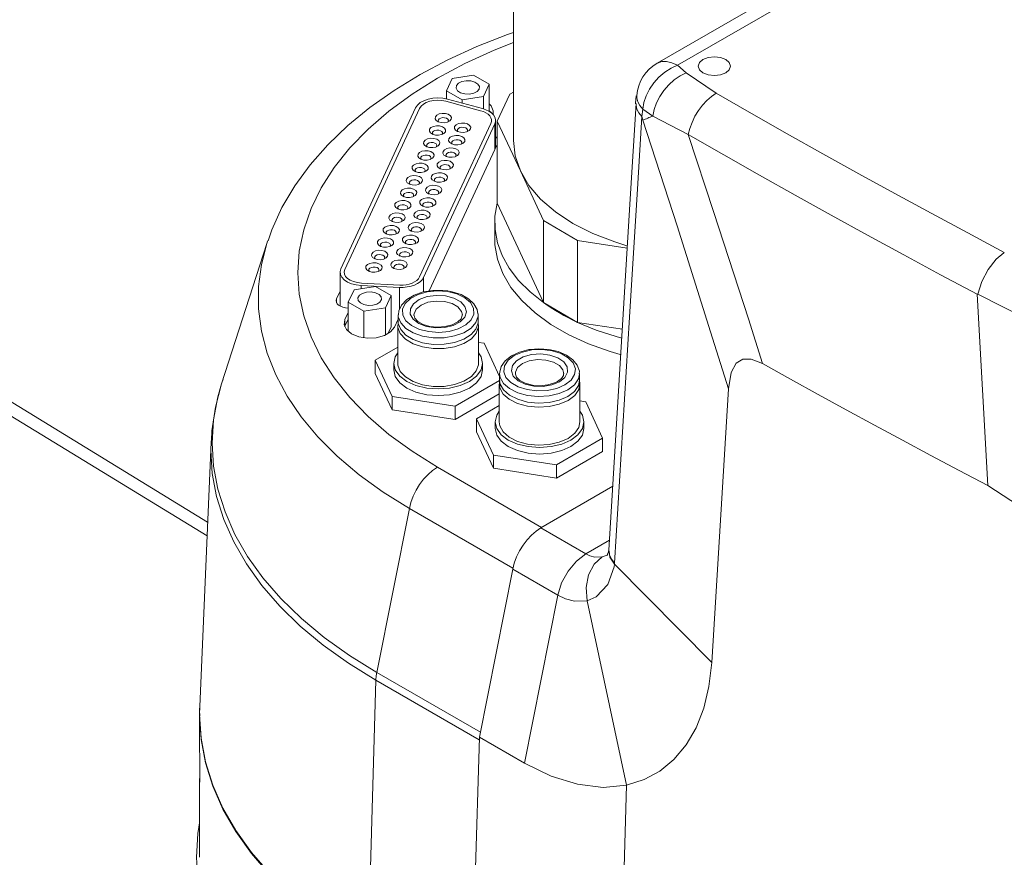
# Model space of a CAD drawing. Extents: x 13 to 426, y 6 to 274.
# Tile 35 of 40: x 315 to 339, y 146 to 167. Entities that reach past the tile are written whole.
import ezdxf

# ---------------------------------------------------------------- set-up
doc = ezdxf.new("R2010")
doc.units = 0
doc.header["$MEASUREMENT"] = 0

msp = doc.modelspace()

# ---------------------------------------------------------------- linework, layer by layer
at = {"color": 7, "linetype": 'Continuous', "lineweight": 15}
for p, q in [((346.435, 174.962), (330.705, 165.881)), ((346.943, 174.912), (331.213, 165.831)), ((327.145, 170.186), (327.145, 163.964)), ((331.213, 165.831), (331.426, 165.647)), ((326.155, 165.59), (325.623, 165.507)), ((326.544, 165.365), (326.155, 165.59)), ((331.426, 165.647), (332.171, 165.137)), ((319.562, 154.506), (301.619, 165.488)), ((325.623, 165.507), (325.481, 165.201)), ((326.401, 165.058), (326.544, 165.365)), ((326.544, 164.688), (326.544, 165.365)), ((319.547, 154.159), (301.619, 165.132)), ((325.481, 165.201), (325.87, 164.976)), ((325.481, 165.201), (325.481, 164.998)), ((325.87, 164.976), (326.401, 165.058)), ((326.401, 165.058), (326.401, 164.751)), ((327.054, 165.114), (326.743, 164.446)), ((327.145, 165.166), (327.054, 165.114)), ((326.33, 164.705), (325.466, 164.938)), ((326.33, 164.705), (325.466, 164.938)), ((326.373, 164.759), (325.508, 164.991)), ((325.87, 164.976), (325.87, 164.894)), ((324.718, 164.779), (322.865, 160.785)), ((324.817, 164.764), (322.963, 160.769)), ((324.817, 164.764), (322.963, 160.769)), ((330.355, 164.744), (330.327, 164.56)), ((330.356, 164.472), (330.327, 164.56)), ((330.602, 164.574), (330.355, 164.744)), ((331.477, 164.113), (330.602, 164.574)), ((324.816, 160.582), (326.584, 164.391)), ((324.816, 160.582), (326.584, 164.391)), ((324.914, 160.567), (326.682, 164.376)), ((326.682, 164.376), (326.682, 163.735)), ((326.702, 163.777), (326.702, 164.461)), ((326.743, 164.446), (326.743, 162.413)), ((326.743, 164.446), (327.316, 163.212)), ((325.058, 160.235), (326.743, 163.867)), ((327.316, 163.212), (327.888, 161.979)), ((326.743, 162.413), (327.888, 159.947)), ((326.68, 161.931), (326.68, 161.517)), ((327.888, 161.979), (328.736, 161.49)), ((327.888, 161.979), (327.888, 159.947)), ((321.031, 161.416), (319.909, 157.935)), ((328.736, 161.49), (328.736, 159.457)), ((328.736, 161.49), (329.968, 161.299)), ((322.845, 160.7), (322.845, 159.86)), ((323.373, 160.431), (324.324, 160.383)), ((323.373, 160.431), (324.324, 160.383)), ((324.914, 160.567), (324.914, 160.212)), ((322.845, 160.227), (322.759, 160.04)), ((323.191, 160.267), (323.049, 159.96)), ((323.722, 160.349), (323.191, 160.267)), ((323.365, 160.372), (324.315, 160.324)), ((323.365, 160.372), (323.365, 160.294)), ((324.111, 160.125), (323.722, 160.349)), ((324.315, 160.324), (324.315, 159.774)), ((338.643, 160.153), (338.905, 155.412)), ((338.66, 160.153), (338.643, 160.153)), ((322.759, 159.945), (322.759, 160.04)), ((323.049, 159.96), (323.438, 159.736)), ((323.049, 159.96), (323.049, 159.23)), ((323.969, 159.818), (324.111, 160.125)), ((324.111, 160.125), (324.111, 159.347)), ((327.888, 159.947), (328.736, 159.457)), ((323.049, 159.702), (322.967, 159.525)), ((323.047, 159.808), (323.049, 159.808)), ((323.438, 159.736), (323.969, 159.818)), ((323.438, 159.736), (323.438, 159.073)), ((323.969, 159.141), (323.969, 159.818)), ((326.267, 159.64), (326.266, 159.667)), ((322.967, 159.36), (323.049, 159.537)), ((322.967, 159.36), (322.967, 159.525)), ((324.193, 159.336), (324.287, 159.538)), ((324.287, 159.64), (324.287, 159.477)), ((324.677, 159.64), (324.678, 159.623)), ((326.267, 159.477), (326.267, 159.64)), ((328.736, 159.457), (329.845, 159.286)), ((322.961, 159.348), (322.967, 159.36)), ((324.111, 159.347), (324.03, 159.172)), ((324.277, 159.379), (324.277, 158.44)), ((326.277, 158.44), (326.277, 159.379)), ((326.42, 158.937), (326.277, 158.959)), ((326.802, 158.115), (326.42, 158.937)), ((324.277, 158.842), (323.716, 158.518)), ((323.716, 158.518), (324.134, 157.617)), ((323.716, 158.518), (323.716, 158.192)), ((324.177, 158.44), (324.177, 158.277)), ((326.377, 158.277), (326.377, 158.44)), ((326.803, 158.217), (326.802, 158.189)), ((323.716, 158.192), (324.134, 157.29)), ((325.696, 157.375), (326.802, 158.014)), ((326.802, 158.189), (326.802, 158.025)), ((328.782, 158.025), (328.782, 158.189)), ((326.792, 157.927), (326.792, 156.988)), ((328.792, 156.988), (328.792, 157.927)), ((332.474, 157.807), (332.06, 151.019)), ((324.134, 157.617), (325.696, 157.375)), ((324.134, 157.617), (324.134, 157.29)), ((325.696, 157.049), (326.792, 157.681)), ((328.935, 157.485), (328.792, 157.507)), ((329.353, 156.584), (328.935, 157.485)), ((324.134, 157.29), (325.696, 157.049)), ((325.696, 157.375), (325.696, 157.049)), ((326.792, 157.391), (326.23, 157.067)), ((326.23, 157.067), (326.649, 156.165)), ((326.23, 157.067), (326.23, 156.74)), ((326.692, 156.988), (326.692, 156.825)), ((328.892, 156.825), (328.892, 156.988)), ((326.23, 156.74), (326.649, 155.839)), ((319.647, 156.484), (319.648, 156.519)), ((328.21, 155.924), (329.353, 156.584)), ((329.353, 156.584), (329.353, 156.257)), ((319.647, 156.484), (319.366, 149.933)), ((328.21, 155.597), (329.353, 156.257)), ((326.649, 156.165), (326.649, 155.839)), ((326.649, 156.165), (328.21, 155.924)), ((325.258, 155.865), (327.843, 154.373)), ((326.649, 155.839), (328.21, 155.597)), ((328.21, 155.924), (328.21, 155.597)), ((327.822, 154.361), (329.608, 155.392)), ((324.563, 154.842), (323.756, 150.775)), ((327.131, 153.359), (324.563, 154.842)), ((327.822, 154.361), (328.938, 153.717)), ((328.938, 153.717), (329.527, 154.057)), ((327.126, 153.338), (326.3, 149.171)), ((328.242, 152.693), (327.126, 153.338)), ((329.651, 153.462), (332.06, 151.019)), ((328.242, 152.693), (327.416, 148.527)), ((328.97, 152.554), (329.951, 147.983)), ((323.756, 150.775), (326.324, 149.292)), ((323.734, 150.583), (323.536, 143.914)), ((326.298, 149.103), (323.734, 150.583)), ((319.362, 149.701), (319.362, 148.973)), ((325.992, 138.807), (326.3, 149.171)), ((327.416, 148.527), (326.3, 149.171)), ((319.362, 148.149), (319.362, 146.192)), ((329.951, 147.983), (329.617, 136.715))]:
    msp.add_line(p, q, dxfattribs=at)
at = {"color": 7, "linetype": 'Continuous', "lineweight": 15, "flags": 128}
for points in [[(327.145, 166.642), (327, 166.594), (326.239, 166.297), (325.514, 165.966), (324.828, 165.604), (324.183, 165.21), (323.585, 164.787), (323.035, 164.337), (322.539, 163.86), (322.1, 163.36), (321.721, 162.84), (321.405, 162.304), (321.152, 161.755), (321.061, 161.482)], [(327.145, 166.394), (326.668, 166.204), (325.939, 165.873), (325.258, 165.509), (324.629, 165.116), (324.055, 164.696), (323.539, 164.25), (323.086, 163.783), (322.698, 163.297), (322.377, 162.795), (322.125, 162.279), (321.944, 161.754), (321.835, 161.222), (321.799, 160.687), (321.835, 160.152), (321.944, 159.621), (322.125, 159.095), (322.377, 158.58), (322.698, 158.078), (323.086, 157.591), (323.539, 157.124), (324.055, 156.679), (324.629, 156.259), (325.258, 155.865)], [(332.41, 165.975), (332.28, 166.025), (332.127, 166.043), (331.974, 166.025), (331.844, 165.975), (331.757, 165.9), (331.727, 165.812), (331.757, 165.723), (331.844, 165.648), (331.974, 165.598), (332.127, 165.581), (332.28, 165.598), (332.41, 165.648), (332.496, 165.723), (332.527, 165.812), (332.496, 165.9), (332.41, 165.975)], [(331.213, 165.831), (331.052, 165.757), (330.897, 165.658), (330.753, 165.535), (330.626, 165.393), (330.519, 165.237), (330.436, 165.073), (330.381, 164.907), (330.355, 164.744)], [(330.705, 165.881), (330.713, 165.886), (330.821, 165.923), (330.943, 165.926), (331.075, 165.895), (331.213, 165.831)], [(331.426, 165.647), (331.275, 165.572), (331.13, 165.472), (330.995, 165.35), (330.874, 165.21), (330.771, 165.058), (330.69, 164.897), (330.633, 164.734), (330.602, 164.574)], [(325.937, 165.12), (326.05, 165.116), (326.158, 165.137), (326.244, 165.18), (326.294, 165.239), (326.302, 165.305), (326.265, 165.367), (326.19, 165.417), (326.088, 165.446), (325.974, 165.45), (325.866, 165.429), (325.781, 165.386), (325.73, 165.327), (325.723, 165.261), (325.759, 165.199), (325.834, 165.149), (325.937, 165.12)], [(330.189, 165.078), (330.17, 164.89), (330.17, 164.876)], [(330.355, 164.744), (330.277, 164.833), (330.225, 164.928), (330.201, 165.024), (330.2, 165.084)], [(331.477, 164.113), (331.516, 164.264), (331.573, 164.417), (331.645, 164.566), (331.732, 164.709), (331.831, 164.841), (331.939, 164.958), (332.054, 165.058), (332.171, 165.137)], [(332.171, 165.137), (333.049, 164.635), (333.931, 164.135), (334.818, 163.638), (335.709, 163.143), (336.604, 162.651), (337.503, 162.161), (338.407, 161.674), (339.315, 161.19)], [(325.508, 164.991), (325.391, 165.014), (325.268, 165.022), (325.145, 165.014), (325.028, 164.991), (324.922, 164.954), (324.832, 164.905), (324.763, 164.845), (324.718, 164.779)], [(325.466, 164.938), (325.369, 164.957), (325.268, 164.963), (325.167, 164.957), (325.071, 164.938), (324.984, 164.908), (324.91, 164.867), (324.853, 164.818), (324.817, 164.764)], [(325.466, 164.938), (325.369, 164.957), (325.268, 164.963), (325.167, 164.957), (325.071, 164.938), (324.984, 164.908), (324.91, 164.867), (324.853, 164.818), (324.817, 164.764)], [(326.639, 164.611), (326.645, 164.703), (326.588, 164.826), (326.544, 164.872)], [(330.186, 164.885), (330.042, 162.523), (329.512, 153.81)], [(330.186, 164.885), (330.186, 164.841), (330.206, 164.744), (330.254, 164.649), (330.327, 164.56)], [(325.601, 164.492), (325.566, 164.451), (325.506, 164.421), (325.431, 164.406), (325.352, 164.409), (325.281, 164.43), (325.228, 164.464), (325.203, 164.507), (325.208, 164.553), (325.243, 164.594), (325.303, 164.624), (325.378, 164.639), (325.457, 164.636), (325.528, 164.616), (325.58, 164.581), (325.606, 164.538), (325.601, 164.492)], [(326.584, 164.391), (326.598, 164.437), (326.598, 164.484), (326.584, 164.531), (326.556, 164.575), (326.516, 164.616), (326.463, 164.652), (326.401, 164.682), (326.33, 164.705)], [(326.584, 164.391), (326.598, 164.437), (326.598, 164.484), (326.584, 164.531), (326.556, 164.575), (326.516, 164.616), (326.463, 164.652), (326.401, 164.682), (326.33, 164.705)], [(326.682, 164.376), (326.7, 164.432), (326.7, 164.489), (326.682, 164.546), (326.649, 164.6), (326.599, 164.649), (326.535, 164.693), (326.459, 164.73), (326.373, 164.759)], [(326.544, 164.706), (326.588, 164.66), (326.592, 164.655)], [(330.327, 164.56), (330.226, 162.902), (330.025, 159.587), (329.653, 153.484)], [(330.356, 164.472), (330.384, 164.484), (330.413, 164.496), (330.443, 164.508), (330.473, 164.521), (330.504, 164.534), (330.536, 164.547), (330.569, 164.56), (330.602, 164.574)], [(325.457, 164.184), (325.422, 164.143), (325.363, 164.112), (325.288, 164.098), (325.208, 164.101), (325.137, 164.121), (325.085, 164.155), (325.06, 164.199), (325.065, 164.244), (325.1, 164.285), (325.159, 164.316), (325.234, 164.33), (325.314, 164.327), (325.385, 164.307), (325.437, 164.273), (325.462, 164.229), (325.457, 164.184)], [(325.515, 164.424), (325.527, 164.442), (325.53, 164.47), (325.514, 164.497), (325.482, 164.519), (325.437, 164.531), (325.388, 164.533), (325.341, 164.524), (325.304, 164.505), (325.282, 164.48), (325.278, 164.451), (325.294, 164.424)], [(326.078, 164.253), (326.043, 164.212), (325.984, 164.182), (325.909, 164.167), (325.83, 164.17), (325.759, 164.19), (325.706, 164.225), (325.681, 164.268), (325.686, 164.314), (325.721, 164.355), (325.781, 164.385), (325.856, 164.4), (325.935, 164.397), (326.006, 164.376), (326.058, 164.342), (326.084, 164.299), (326.078, 164.253)], [(332.474, 157.807), (332.034, 159.22), (331.202, 161.849), (330.356, 164.472)], [(325.371, 164.115), (325.384, 164.133), (325.387, 164.161), (325.371, 164.188), (325.338, 164.21), (325.294, 164.223), (325.244, 164.224), (325.197, 164.215), (325.16, 164.196), (325.138, 164.171), (325.135, 164.142), (325.151, 164.115)], [(325.935, 163.944), (325.9, 163.903), (325.841, 163.873), (325.765, 163.858), (325.686, 163.861), (325.615, 163.882), (325.563, 163.916), (325.537, 163.959), (325.543, 164.005), (325.578, 164.046), (325.637, 164.076), (325.712, 164.091), (325.792, 164.088), (325.863, 164.068), (325.915, 164.033), (325.94, 163.99), (325.935, 163.944)], [(325.993, 164.185), (326.005, 164.202), (326.008, 164.231), (325.992, 164.258), (325.96, 164.279), (325.915, 164.292), (325.866, 164.294), (325.819, 164.285), (325.781, 164.266), (325.76, 164.24), (325.756, 164.212), (325.772, 164.185)], [(331.477, 164.113), (332.112, 162.185), (332.969, 159.542), (333.323, 158.433)], [(338.643, 160.153), (337.733, 160.639), (336.826, 161.128), (335.924, 161.619), (335.026, 162.112), (334.132, 162.609), (333.243, 163.107), (332.358, 163.609), (331.477, 164.113)], [(325.314, 163.875), (325.279, 163.834), (325.219, 163.804), (325.144, 163.789), (325.065, 163.792), (324.994, 163.812), (324.942, 163.847), (324.916, 163.89), (324.921, 163.936), (324.956, 163.977), (325.016, 164.007), (325.091, 164.022), (325.17, 164.019), (325.241, 163.998), (325.294, 163.964), (325.319, 163.921), (325.314, 163.875)], [(325.228, 163.807), (325.24, 163.824), (325.244, 163.853), (325.228, 163.88), (325.195, 163.901), (325.151, 163.914), (325.101, 163.916), (325.054, 163.907), (325.017, 163.888), (324.995, 163.862), (324.992, 163.833), (325.007, 163.807)], [(325.849, 163.876), (325.862, 163.893), (325.865, 163.922), (325.849, 163.949), (325.816, 163.971), (325.772, 163.983), (325.722, 163.985), (325.675, 163.976), (325.638, 163.957), (325.616, 163.931), (325.613, 163.903), (325.629, 163.876)], [(326.743, 164.012), (326.739, 164.018), (326.712, 164.046), (326.702, 164.054)], [(327.145, 163.964), (327.188, 163.585), (327.316, 163.212)], [(325.171, 163.566), (325.136, 163.525), (325.076, 163.495), (325.001, 163.48), (324.922, 163.483), (324.851, 163.503), (324.798, 163.538), (324.773, 163.581), (324.778, 163.627), (324.813, 163.668), (324.873, 163.698), (324.948, 163.713), (325.027, 163.71), (325.098, 163.69), (325.15, 163.655), (325.176, 163.612), (325.171, 163.566)], [(325.085, 163.498), (325.097, 163.515), (325.1, 163.544), (325.084, 163.571), (325.052, 163.592), (325.007, 163.605), (324.958, 163.607), (324.911, 163.598), (324.874, 163.579), (324.852, 163.553), (324.848, 163.525), (324.864, 163.498)], [(325.792, 163.635), (325.757, 163.594), (325.697, 163.564), (325.622, 163.55), (325.543, 163.553), (325.472, 163.573), (325.42, 163.607), (325.394, 163.651), (325.399, 163.696), (325.434, 163.737), (325.494, 163.767), (325.569, 163.782), (325.648, 163.779), (325.719, 163.759), (325.772, 163.724), (325.797, 163.681), (325.792, 163.635)], [(325.706, 163.567), (325.718, 163.585), (325.722, 163.613), (325.706, 163.64), (325.673, 163.662), (325.628, 163.674), (325.579, 163.676), (325.532, 163.667), (325.495, 163.648), (325.473, 163.623), (325.47, 163.594), (325.485, 163.567)], [(325.027, 163.257), (324.992, 163.216), (324.933, 163.186), (324.858, 163.171), (324.778, 163.174), (324.707, 163.195), (324.655, 163.229), (324.63, 163.272), (324.635, 163.318), (324.67, 163.359), (324.729, 163.389), (324.805, 163.404), (324.884, 163.401), (324.955, 163.381), (325.007, 163.346), (325.033, 163.303), (325.027, 163.257)], [(325.649, 163.327), (325.613, 163.286), (325.554, 163.255), (325.479, 163.241), (325.4, 163.244), (325.329, 163.264), (325.276, 163.298), (325.251, 163.342), (325.256, 163.387), (325.291, 163.428), (325.351, 163.459), (325.426, 163.473), (325.505, 163.47), (325.576, 163.45), (325.628, 163.416), (325.654, 163.372), (325.649, 163.327)], [(325.563, 163.259), (325.575, 163.276), (325.578, 163.304), (325.562, 163.332), (325.53, 163.353), (325.485, 163.366), (325.436, 163.368), (325.389, 163.358), (325.352, 163.339), (325.33, 163.314), (325.326, 163.285), (325.342, 163.259)], [(324.884, 162.949), (324.849, 162.908), (324.789, 162.877), (324.714, 162.863), (324.635, 162.866), (324.564, 162.886), (324.512, 162.92), (324.486, 162.964), (324.491, 163.009), (324.527, 163.05), (324.586, 163.081), (324.661, 163.095), (324.74, 163.092), (324.811, 163.072), (324.864, 163.038), (324.889, 162.994), (324.884, 162.949)], [(324.941, 163.189), (324.954, 163.207), (324.957, 163.235), (324.941, 163.262), (324.908, 163.284), (324.864, 163.296), (324.814, 163.298), (324.768, 163.289), (324.73, 163.27), (324.708, 163.244), (324.705, 163.216), (324.721, 163.189)], [(325.505, 163.018), (325.47, 162.977), (325.411, 162.947), (325.335, 162.932), (325.256, 162.935), (325.185, 162.955), (325.133, 162.99), (325.108, 163.033), (325.113, 163.079), (325.148, 163.12), (325.207, 163.15), (325.282, 163.165), (325.362, 163.162), (325.433, 163.141), (325.485, 163.107), (325.51, 163.064), (325.505, 163.018)], [(327.316, 163.212), (327.527, 162.853), (327.818, 162.512), (328.184, 162.196), (328.618, 161.911), (329.112, 161.661), (329.659, 161.45), (329.957, 161.358)], [(324.798, 162.88), (324.81, 162.898), (324.814, 162.926), (324.798, 162.953), (324.765, 162.975), (324.721, 162.988), (324.671, 162.989), (324.624, 162.98), (324.587, 162.961), (324.565, 162.936), (324.562, 162.907), (324.577, 162.88)], [(325.362, 162.709), (325.327, 162.668), (325.267, 162.638), (325.192, 162.623), (325.113, 162.626), (325.042, 162.646), (324.99, 162.681), (324.964, 162.724), (324.969, 162.77), (325.004, 162.811), (325.064, 162.841), (325.139, 162.856), (325.218, 162.853), (325.289, 162.833), (325.342, 162.798), (325.367, 162.755), (325.362, 162.709)], [(325.419, 162.95), (325.432, 162.967), (325.435, 162.996), (325.419, 163.023), (325.386, 163.044), (325.342, 163.057), (325.292, 163.059), (325.245, 163.05), (325.208, 163.031), (325.186, 163.005), (325.183, 162.977), (325.199, 162.95)], [(324.741, 162.64), (324.706, 162.599), (324.646, 162.569), (324.571, 162.554), (324.492, 162.557), (324.421, 162.577), (324.368, 162.612), (324.343, 162.655), (324.348, 162.701), (324.383, 162.742), (324.443, 162.772), (324.518, 162.786), (324.597, 162.783), (324.668, 162.763), (324.72, 162.729), (324.746, 162.685), (324.741, 162.64)], [(324.655, 162.572), (324.667, 162.589), (324.67, 162.618), (324.654, 162.645), (324.622, 162.666), (324.577, 162.679), (324.528, 162.681), (324.481, 162.671), (324.444, 162.653), (324.422, 162.627), (324.419, 162.598), (324.434, 162.572)], [(325.276, 162.641), (325.288, 162.658), (325.292, 162.687), (325.276, 162.714), (325.243, 162.735), (325.199, 162.748), (325.149, 162.75), (325.102, 162.741), (325.065, 162.722), (325.043, 162.696), (325.04, 162.668), (325.055, 162.641)], [(324.597, 162.331), (324.562, 162.29), (324.503, 162.26), (324.428, 162.245), (324.349, 162.248), (324.277, 162.268), (324.225, 162.303), (324.2, 162.346), (324.205, 162.392), (324.24, 162.433), (324.3, 162.463), (324.375, 162.478), (324.454, 162.475), (324.525, 162.454), (324.577, 162.42), (324.603, 162.377), (324.597, 162.331)], [(324.511, 162.263), (324.524, 162.28), (324.527, 162.309), (324.511, 162.336), (324.478, 162.357), (324.434, 162.37), (324.385, 162.372), (324.338, 162.363), (324.3, 162.344), (324.278, 162.318), (324.275, 162.29), (324.291, 162.263)], [(325.219, 162.4), (325.184, 162.359), (325.124, 162.329), (325.049, 162.314), (324.97, 162.317), (324.899, 162.338), (324.846, 162.372), (324.821, 162.415), (324.826, 162.461), (324.861, 162.502), (324.921, 162.532), (324.996, 162.547), (325.075, 162.544), (325.146, 162.524), (325.198, 162.489), (325.224, 162.446), (325.219, 162.4)], [(325.133, 162.332), (325.145, 162.35), (325.148, 162.378), (325.132, 162.405), (325.1, 162.427), (325.055, 162.439), (325.006, 162.441), (324.959, 162.432), (324.922, 162.413), (324.9, 162.388), (324.896, 162.359), (324.912, 162.332)], [(326.743, 162.413), (326.686, 162.087), (326.688, 161.758), (326.748, 161.432), (326.867, 161.111), (327.042, 160.798), (327.273, 160.498), (327.556, 160.213), (327.888, 159.947)], [(324.454, 162.022), (324.419, 161.981), (324.359, 161.951), (324.284, 161.936), (324.205, 161.939), (324.134, 161.96), (324.082, 161.994), (324.056, 162.037), (324.062, 162.083), (324.097, 162.124), (324.156, 162.154), (324.231, 162.169), (324.31, 162.166), (324.382, 162.146), (324.434, 162.111), (324.459, 162.068), (324.454, 162.022)], [(325.075, 162.092), (325.04, 162.051), (324.981, 162.02), (324.906, 162.006), (324.826, 162.009), (324.755, 162.029), (324.703, 162.063), (324.678, 162.107), (324.683, 162.152), (324.718, 162.193), (324.777, 162.224), (324.853, 162.238), (324.932, 162.235), (325.003, 162.215), (325.055, 162.181), (325.08, 162.137), (325.075, 162.092)], [(324.989, 162.024), (325.002, 162.041), (325.005, 162.069), (324.989, 162.096), (324.956, 162.118), (324.912, 162.131), (324.862, 162.132), (324.816, 162.123), (324.778, 162.104), (324.756, 162.079), (324.753, 162.05), (324.769, 162.024)], [(324.311, 161.714), (324.276, 161.672), (324.216, 161.642), (324.141, 161.628), (324.062, 161.631), (323.991, 161.651), (323.939, 161.685), (323.913, 161.729), (323.918, 161.774), (323.953, 161.815), (324.013, 161.845), (324.088, 161.86), (324.167, 161.857), (324.238, 161.837), (324.29, 161.803), (324.316, 161.759), (324.311, 161.714)], [(324.368, 161.954), (324.38, 161.971), (324.384, 162), (324.368, 162.027), (324.335, 162.049), (324.291, 162.061), (324.241, 162.063), (324.194, 162.054), (324.157, 162.035), (324.135, 162.009), (324.132, 161.981), (324.147, 161.954)], [(324.932, 161.783), (324.897, 161.742), (324.837, 161.712), (324.762, 161.697), (324.683, 161.7), (324.612, 161.72), (324.56, 161.755), (324.534, 161.798), (324.539, 161.844), (324.575, 161.885), (324.634, 161.915), (324.709, 161.93), (324.788, 161.927), (324.859, 161.906), (324.912, 161.872), (324.937, 161.829), (324.932, 161.783)], [(324.225, 161.645), (324.237, 161.663), (324.24, 161.691), (324.224, 161.718), (324.192, 161.74), (324.147, 161.752), (324.098, 161.754), (324.051, 161.745), (324.014, 161.726), (323.992, 161.701), (323.989, 161.672), (324.004, 161.645)], [(324.789, 161.474), (324.754, 161.433), (324.694, 161.403), (324.619, 161.388), (324.54, 161.391), (324.469, 161.411), (324.416, 161.446), (324.391, 161.489), (324.396, 161.535), (324.431, 161.576), (324.491, 161.606), (324.566, 161.621), (324.645, 161.618), (324.716, 161.598), (324.768, 161.563), (324.794, 161.52), (324.789, 161.474)], [(324.846, 161.715), (324.858, 161.732), (324.862, 161.761), (324.846, 161.788), (324.813, 161.809), (324.769, 161.822), (324.719, 161.824), (324.672, 161.815), (324.635, 161.796), (324.613, 161.77), (324.61, 161.741), (324.625, 161.715)], [(324.563, 154.842), (323.912, 155.247), (323.315, 155.679), (322.776, 156.135), (322.298, 156.614), (321.883, 157.111), (321.533, 157.626), (321.251, 158.154), (321.038, 158.692), (320.895, 159.238), (320.824, 159.789), (320.824, 160.342), (320.895, 160.893), (321.031, 161.416)], [(321.031, 161.416), (321.038, 161.439), (321.05, 161.475)], [(324.167, 161.405), (324.132, 161.364), (324.073, 161.334), (323.998, 161.319), (323.919, 161.322), (323.847, 161.342), (323.795, 161.376), (323.77, 161.42), (323.775, 161.465), (323.81, 161.507), (323.87, 161.537), (323.945, 161.551), (324.024, 161.548), (324.095, 161.528), (324.147, 161.494), (324.173, 161.45), (324.167, 161.405)], [(324.082, 161.337), (324.094, 161.354), (324.097, 161.382), (324.081, 161.41), (324.048, 161.431), (324.004, 161.444), (323.955, 161.446), (323.908, 161.436), (323.87, 161.418), (323.849, 161.392), (323.845, 161.363), (323.861, 161.337)], [(324.703, 161.406), (324.715, 161.423), (324.718, 161.452), (324.702, 161.479), (324.67, 161.5), (324.625, 161.513), (324.576, 161.515), (324.529, 161.506), (324.492, 161.487), (324.47, 161.461), (324.466, 161.433), (324.482, 161.406)], [(326.68, 161.517), (326.685, 161.381), (326.747, 161.02), (326.881, 160.667), (327.083, 160.324), (327.352, 159.997), (327.683, 159.689), (328.073, 159.406), (328.517, 159.15), (329.008, 158.924), (329.541, 158.733), (329.794, 158.658)], [(324.024, 161.096), (323.989, 161.055), (323.929, 161.025), (323.854, 161.01), (323.775, 161.013), (323.704, 161.033), (323.652, 161.068), (323.626, 161.111), (323.632, 161.157), (323.667, 161.198), (323.726, 161.228), (323.801, 161.243), (323.88, 161.24), (323.952, 161.219), (324.004, 161.185), (324.029, 161.142), (324.024, 161.096)], [(323.938, 161.028), (323.951, 161.045), (323.954, 161.074), (323.938, 161.101), (323.905, 161.122), (323.861, 161.135), (323.811, 161.137), (323.764, 161.128), (323.727, 161.109), (323.705, 161.083), (323.702, 161.055), (323.717, 161.028)], [(324.645, 161.165), (324.61, 161.124), (324.551, 161.094), (324.476, 161.079), (324.396, 161.082), (324.325, 161.103), (324.273, 161.137), (324.248, 161.18), (324.253, 161.226), (324.288, 161.267), (324.347, 161.297), (324.423, 161.312), (324.502, 161.309), (324.573, 161.289), (324.625, 161.254), (324.651, 161.211), (324.645, 161.165)], [(324.559, 161.097), (324.572, 161.115), (324.575, 161.143), (324.559, 161.17), (324.526, 161.192), (324.482, 161.204), (324.433, 161.206), (324.386, 161.197), (324.348, 161.178), (324.326, 161.152), (324.323, 161.124), (324.339, 161.097)], [(338.66, 160.153), (338.755, 160.467), (338.913, 160.769), (339.116, 161.026), (339.303, 161.183), (339.315, 161.19)], [(323.881, 160.787), (323.846, 160.746), (323.786, 160.716), (323.711, 160.701), (323.632, 160.704), (323.561, 160.725), (323.509, 160.759), (323.483, 160.802), (323.488, 160.848), (323.523, 160.889), (323.583, 160.919), (323.658, 160.934), (323.737, 160.931), (323.808, 160.911), (323.861, 160.876), (323.886, 160.833), (323.881, 160.787)], [(324.502, 160.857), (324.467, 160.816), (324.407, 160.785), (324.332, 160.771), (324.253, 160.774), (324.182, 160.794), (324.13, 160.828), (324.104, 160.872), (324.11, 160.917), (324.145, 160.958), (324.204, 160.989), (324.279, 161.003), (324.358, 161), (324.429, 160.98), (324.482, 160.946), (324.507, 160.902), (324.502, 160.857)], [(324.416, 160.788), (324.428, 160.806), (324.432, 160.834), (324.416, 160.861), (324.383, 160.883), (324.339, 160.896), (324.289, 160.897), (324.242, 160.888), (324.205, 160.869), (324.183, 160.844), (324.18, 160.815), (324.195, 160.788)], [(323.365, 160.372), (323.243, 160.386), (323.13, 160.415), (323.03, 160.457), (322.948, 160.511), (322.889, 160.574), (322.854, 160.643), (322.846, 160.714), (322.865, 160.785)], [(323.373, 160.431), (323.274, 160.442), (323.18, 160.466), (323.098, 160.501), (323.031, 160.545), (322.982, 160.596), (322.954, 160.653), (322.947, 160.711), (322.963, 160.769)], [(323.373, 160.431), (323.274, 160.442), (323.18, 160.466), (323.098, 160.501), (323.031, 160.545), (322.982, 160.596), (322.954, 160.653), (322.947, 160.711), (322.963, 160.769)], [(323.795, 160.719), (323.807, 160.736), (323.81, 160.765), (323.795, 160.792), (323.762, 160.814), (323.717, 160.826), (323.668, 160.828), (323.621, 160.819), (323.584, 160.8), (323.562, 160.774), (323.559, 160.746), (323.574, 160.719)], [(324.914, 160.567), (324.88, 160.513), (324.831, 160.463), (324.767, 160.419), (324.691, 160.383), (324.605, 160.354), (324.512, 160.334), (324.414, 160.324), (324.315, 160.324)], [(324.816, 160.582), (324.788, 160.538), (324.748, 160.497), (324.695, 160.461), (324.633, 160.431), (324.562, 160.407), (324.486, 160.391), (324.406, 160.383), (324.324, 160.383)], [(324.816, 160.582), (324.788, 160.538), (324.748, 160.497), (324.695, 160.461), (324.633, 160.431), (324.562, 160.407), (324.486, 160.391), (324.406, 160.383), (324.324, 160.383)], [(323.298, 159.999), (323.348, 159.94), (323.434, 159.896), (323.542, 159.875), (323.656, 159.88), (323.758, 159.909), (323.833, 159.958), (323.87, 160.02), (323.862, 160.086), (323.812, 160.145), (323.726, 160.188), (323.618, 160.21), (323.504, 160.205), (323.402, 160.176), (323.327, 160.127), (323.29, 160.064), (323.298, 159.999)], [(325.248, 160.249), (325.144, 160.249), (324.903, 160.21), (324.684, 160.134), (324.5, 160.025), (324.366, 159.884), (324.3, 159.741), (324.295, 159.642)], [(325.508, 160.218), (325.256, 160.236), (325.006, 160.211), (324.778, 160.147), (324.591, 160.049), (324.459, 159.924), (324.394, 159.783), (324.4, 159.637), (324.477, 159.497), (324.619, 159.376), (324.814, 159.283), (325.047, 159.226), (325.298, 159.208), (325.548, 159.233), (325.776, 159.296), (325.964, 159.395), (326.095, 159.52), (326.161, 159.661), (326.155, 159.807), (326.078, 159.946), (325.936, 160.068), (325.74, 160.161), (325.508, 160.218)], [(325.523, 160.235), (325.394, 160.25), (325.248, 160.249)], [(326.259, 159.672), (326.243, 159.778), (326.162, 159.92), (326.028, 160.044), (325.844, 160.146), (325.622, 160.217), (325.561, 160.228)], [(340.081, 159.442), (339.291, 159.836), (338.66, 160.153)], [(322.759, 160.04), (322.748, 160), (322.753, 159.959), (322.773, 159.92), (322.808, 159.885), (322.855, 159.855), (322.913, 159.831), (322.978, 159.815), (323.047, 159.808)], [(325.458, 160.112), (325.668, 160.057), (325.836, 159.966), (325.942, 159.848), (325.977, 159.716), (325.936, 159.585), (325.824, 159.469), (325.652, 159.381), (325.44, 159.329), (325.21, 159.32), (324.987, 159.354), (324.796, 159.428), (324.657, 159.535), (324.585, 159.661), (324.588, 159.794), (324.666, 159.919), (324.81, 160.023), (325.005, 160.094), (325.229, 160.125), (325.458, 160.112)], [(325.433, 159.975), (325.225, 159.985), (325.024, 159.954), (324.853, 159.885), (324.733, 159.787), (324.68, 159.67), (324.677, 159.64)], [(325.877, 159.644), (325.857, 159.73), (325.769, 159.839), (325.621, 159.924), (325.433, 159.975)], [(327.888, 159.947), (327.984, 159.88), (328.082, 159.815), (328.184, 159.751), (328.289, 159.689), (328.396, 159.628), (328.507, 159.57), (328.62, 159.513), (328.736, 159.457)], [(322.967, 159.525), (322.947, 159.399), (323.004, 159.276), (323.131, 159.171), (323.312, 159.098), (323.525, 159.065), (323.744, 159.076), (323.944, 159.13), (324.1, 159.22), (324.193, 159.336)], [(324.288, 159.462), (324.28, 159.333), (324.339, 159.18), (324.467, 159.041), (324.655, 158.927), (324.889, 158.847), (325.152, 158.806), (325.425, 158.808), (325.686, 158.852), (325.917, 158.935), (326.101, 159.051), (326.223, 159.192), (326.276, 159.346), (326.267, 159.462)], [(324.287, 159.642), (324.29, 159.595), (324.348, 159.443), (324.475, 159.305), (324.661, 159.193), (324.893, 159.114), (325.154, 159.073), (325.423, 159.075), (325.682, 159.119), (325.911, 159.201), (326.093, 159.316), (326.214, 159.455), (326.266, 159.608), (326.267, 159.64)], [(324.287, 159.477), (324.29, 159.432), (324.348, 159.279), (324.475, 159.142), (324.661, 159.03), (324.893, 158.95), (325.154, 158.91), (325.423, 158.912), (325.682, 158.955), (325.911, 159.038), (326.093, 159.153), (326.214, 159.292), (326.266, 159.444), (326.267, 159.477)], [(325.873, 159.643), (325.876, 159.623), (325.844, 159.545), (325.764, 159.468), (325.628, 159.397), (325.455, 159.351), (325.262, 159.336), (325.071, 159.356), (324.902, 159.407), (324.775, 159.48), (324.701, 159.561), (324.68, 159.629)], [(328.736, 159.457), (329.197, 159.266), (329.691, 159.102), (329.83, 159.063)], [(324.277, 158.705), (324.215, 158.604), (324.177, 158.44), (324.215, 158.276), (324.325, 158.122), (324.499, 157.991), (324.727, 157.89), (324.993, 157.827), (325.277, 157.805), (325.562, 157.827), (325.827, 157.89), (326.055, 157.991), (326.23, 158.122), (326.34, 158.276), (326.377, 158.44), (326.34, 158.604), (326.277, 158.705)], [(327.56, 158.784), (327.526, 158.781), (327.295, 158.721), (327.093, 158.627), (326.935, 158.501), (326.841, 158.363), (326.804, 158.222)], [(328.421, 157.907), (328.573, 158.024), (328.661, 158.161), (328.679, 158.307), (328.626, 158.45), (328.504, 158.578), (328.325, 158.682), (328.103, 158.752), (327.855, 158.783), (327.603, 158.772), (327.365, 158.721), (327.162, 158.634), (327.011, 158.517), (326.922, 158.38), (326.904, 158.234), (326.958, 158.091), (327.079, 157.962), (327.258, 157.859), (327.481, 157.789), (327.728, 157.758), (327.981, 157.768), (328.218, 157.819), (328.421, 157.907)], [(328.773, 158.177), (328.778, 158.245), (328.725, 158.397), (328.619, 158.53), (328.46, 158.645), (328.256, 158.733), (328.021, 158.786), (327.773, 158.802), (327.56, 158.784)], [(328.287, 157.985), (328.099, 157.907), (327.878, 157.869), (327.648, 157.875), (327.433, 157.923), (327.258, 158.009), (327.14, 158.123), (327.092, 158.254), (327.121, 158.386), (327.222, 158.505), (327.385, 158.599), (327.592, 158.658), (327.821, 158.674), (328.046, 158.647), (328.244, 158.579), (328.393, 158.477), (328.477, 158.353), (328.486, 158.22), (328.421, 158.093), (328.287, 157.985)], [(328.392, 158.184), (328.371, 158.278), (328.283, 158.387), (328.136, 158.472), (327.947, 158.523), (327.739, 158.534), (327.538, 158.503), (327.367, 158.434), (327.248, 158.335), (327.194, 158.219), (327.192, 158.188)], [(333.323, 158.433), (333.039, 158.547), (332.832, 158.547), (332.668, 158.448), (332.542, 158.216), (332.474, 157.807)], [(324.993, 157.663), (324.727, 157.727), (324.499, 157.828), (324.325, 157.959), (324.215, 158.112), (324.177, 158.277)], [(326.277, 158.44), (326.276, 158.407), (326.223, 158.253), (326.101, 158.112), (325.917, 157.996), (325.686, 157.913), (325.425, 157.869), (325.152, 157.867), (324.889, 157.908), (324.655, 157.988), (324.467, 158.102), (324.339, 158.24), (324.28, 158.394), (324.277, 158.44)], [(326.377, 158.277), (326.34, 158.112), (326.23, 157.959), (326.055, 157.828), (325.827, 157.727), (325.562, 157.663), (325.277, 157.642), (324.993, 157.663)], [(338.905, 155.412), (338.198, 155.784), (337.494, 156.158), (336.793, 156.533), (336.094, 156.91), (335.397, 157.288), (334.703, 157.668), (334.012, 158.05), (333.323, 158.433)], [(319.951, 158.044), (319.908, 157.93), (319.755, 157.35), (319.666, 156.767), (319.656, 156.524)], [(326.803, 158.015), (326.797, 157.986), (326.806, 157.829), (326.889, 157.679), (327.038, 157.548), (327.243, 157.445), (327.489, 157.377), (327.758, 157.35), (328.028, 157.367), (328.282, 157.424), (328.499, 157.519)], [(326.802, 158.189), (326.816, 158.092), (326.898, 157.943), (327.046, 157.813), (327.249, 157.711), (327.492, 157.644), (327.758, 157.618), (328.026, 157.633), (328.277, 157.691), (328.492, 157.785)], [(326.802, 158.025), (326.816, 157.928), (326.898, 157.78), (327.046, 157.65), (327.249, 157.548), (327.492, 157.481), (327.758, 157.454), (328.026, 157.47), (328.277, 157.527), (328.492, 157.621)], [(328.237, 157.99), (328.165, 157.954), (327.997, 157.904), (327.806, 157.885), (327.613, 157.899), (327.439, 157.946), (327.305, 158.016), (327.223, 158.097), (327.193, 158.173), (327.195, 158.189)], [(328.386, 158.185), (328.384, 158.142), (328.334, 158.064), (328.237, 157.99)], [(328.492, 157.785), (328.655, 157.909), (328.754, 158.053), (328.782, 158.178)], [(328.492, 157.621), (328.655, 157.745), (328.754, 157.89), (328.782, 158.025)], [(328.499, 157.519), (328.663, 157.644), (328.763, 157.791), (328.791, 157.947), (328.781, 158.01)], [(319.909, 157.935), (319.816, 157.609), (319.71, 157.038), (319.674, 156.464), (319.71, 155.89), (319.816, 155.319), (319.993, 154.754), (320.239, 154.197), (320.553, 153.652), (320.934, 153.122), (321.379, 152.608), (321.887, 152.114), (322.454, 151.642), (323.078, 151.195), (323.756, 150.775)], [(326.792, 157.253), (326.729, 157.153), (326.692, 156.988), (326.729, 156.824), (326.839, 156.671), (327.014, 156.539), (327.242, 156.438), (327.507, 156.375), (327.792, 156.353), (328.076, 156.375), (328.342, 156.438), (328.57, 156.539)], [(328.57, 156.539), (328.744, 156.671), (328.854, 156.824), (328.892, 156.988), (328.854, 157.153), (328.792, 157.253)], [(328.499, 156.58), (328.282, 156.485), (328.028, 156.428), (327.758, 156.411), (327.489, 156.438), (327.243, 156.506), (327.038, 156.609), (326.889, 156.74), (326.806, 156.89), (326.792, 156.988)], [(328.792, 156.988), (328.763, 156.852), (328.663, 156.705), (328.499, 156.58)], [(328.892, 156.825), (328.854, 156.661), (328.744, 156.508), (328.57, 156.376), (328.342, 156.275), (328.076, 156.212), (327.792, 156.19), (327.507, 156.212), (327.242, 156.275), (327.014, 156.376), (326.839, 156.508), (326.729, 156.661), (326.692, 156.825), (326.692, 156.825)], [(323.734, 150.583), (323.054, 151.005), (322.429, 151.453), (321.86, 151.926), (321.351, 152.421), (320.905, 152.935), (320.523, 153.467), (320.208, 154.013), (319.962, 154.571), (319.785, 155.138), (319.678, 155.71), (319.642, 156.285), (319.647, 156.484)], [(324.563, 154.842), (324.602, 154.993), (324.658, 155.146), (324.731, 155.295), (324.818, 155.438), (324.918, 155.57), (325.026, 155.687), (325.141, 155.786), (325.258, 155.865)], [(369.827, 137.587), (366.896, 139.068), (363.813, 140.669), (360.586, 142.394), (357.222, 144.247), (353.727, 146.232), (350.176, 148.316), (346.515, 150.538), (342.755, 152.901), (338.905, 155.412)], [(327.822, 154.361), (327.704, 154.282), (327.59, 154.182), (327.481, 154.065), (327.382, 153.933), (327.295, 153.791), (327.222, 153.641), (327.165, 153.489), (327.126, 153.338)], [(329.512, 153.823), (329.501, 153.769), (329.479, 153.708), (329.464, 153.679), (329.465, 153.68)], [(329.512, 153.809), (329.512, 153.765), (329.533, 153.669), (329.58, 153.574), (329.653, 153.484)], [(328.938, 153.717), (328.705, 153.538), (328.498, 153.289), (328.338, 152.997), (328.242, 152.693)], [(328.938, 153.717), (329.042, 153.667), (329.162, 153.636), (329.341, 153.64)], [(329.341, 153.64), (329.142, 153.458), (329.005, 153.197), (328.946, 152.885), (328.97, 152.554)], [(329.341, 153.64), (329.472, 153.687), (329.487, 153.701)], [(329.52, 153.782), (329.532, 153.634), (329.652, 153.462)], [(329.651, 153.463), (329.651, 153.463), (329.64, 153.395), (329.487, 152.96), (329.193, 152.649), (328.97, 152.554)], [(329.653, 153.484), (329.652, 153.462), (329.652, 153.462)], [(328.97, 152.554), (328.97, 152.554), (328.655, 152.543), (328.436, 152.601), (328.242, 152.693), (328.242, 152.693)], [(332.06, 151.019), (331.992, 150.43), (331.861, 149.888), (331.671, 149.403), (331.425, 148.978), (331.125, 148.618), (330.776, 148.33), (330.383, 148.117), (329.951, 147.983)], [(323.756, 150.775), (323.752, 150.75), (323.747, 150.726), (323.744, 150.701), (323.741, 150.677), (323.738, 150.653), (323.736, 150.63), (323.735, 150.606), (323.734, 150.583)], [(319.366, 149.933), (319.362, 149.73), (319.398, 149.143), (319.507, 148.56), (319.688, 147.982), (319.939, 147.413), (320.261, 146.856), (320.65, 146.313), (321.105, 145.788), (321.624, 145.283), (322.204, 144.801), (322.842, 144.344), (323.536, 143.914)], [(319.372, 149.952), (319.363, 149.839), (319.367, 149.693)], [(323.535, 143.885), (322.842, 144.314), (322.204, 144.772), (321.624, 145.254), (321.105, 145.759), (320.649, 146.284), (320.26, 146.827), (319.939, 147.384), (319.687, 147.953), (319.507, 148.531), (319.398, 149.114), (319.362, 149.694)], [(319.365, 148.058), (319.366, 148.058), (319.369, 148.116), (319.37, 148.223), (319.37, 148.368), (319.368, 148.535), (319.365, 148.704), (319.362, 148.857), (319.362, 148.973)], [(329.951, 147.983), (329.365, 147.926), (328.735, 148.001), (328.079, 148.203), (327.416, 148.527)], [(319.362, 148.149), (319.362, 148.113), (319.363, 148.057)], [(323.48, 140.343), (322.784, 140.776), (322.142, 141.235), (321.559, 141.72), (321.037, 142.228), (320.579, 142.756), (320.188, 143.301), (319.865, 143.862), (319.612, 144.434), (319.43, 145.015), (319.321, 145.602), (319.284, 146.192), (319.321, 146.782), (319.362, 147.049)]]:
    msp.add_lwpolyline(points, dxfattribs=at)
at = {"color": 7, "linetype": 'Continuous', "lineweight": 15}
msp.add_arc((331.213, 165.001), 1.016, 119.9973, 175.332, dxfattribs=at)

doc.saveas('drawing.dxf')
